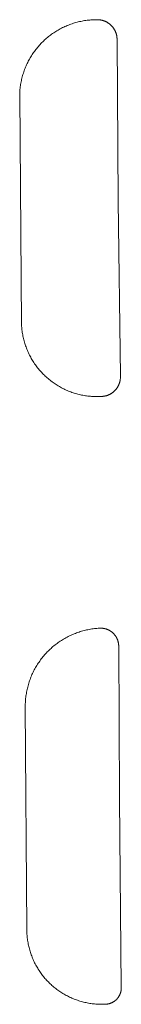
# Model space of a CAD drawing. Extents: x 211930 to 222589, y 569015 to 577578.
# Tile 83 of 95: x 222536.43 to 222539.09, y 575912.77 to 575938.53. Entities that reach past the tile are written whole.
import ezdxf

# ---------------------------------------------------------------- set-up
doc = ezdxf.new("R2010")
doc.units = 0
doc.layers.add('016 Alles planjaar 2023', color=72, linetype='Continuous', lineweight=20, true_color=0x1e90ff)

msp = doc.modelspace()

# ---------------------------------------------------------------- hatches: boundary and pattern name
at = {"layer": '016 Alles planjaar 2023', "true_color": 0x1e90ff}
h = msp.add_hatch(dxfattribs=at)
h.set_pattern_fill('DQ_CLEAR', color=72, style=0)
h.set_pattern_definition([])
h.paths.add_polyline_path([(222538.607, 575928.677), (222538.615, 575928.678), (222538.624, 575928.679), (222538.632, 575928.68), (222538.641, 575928.682), (222538.649, 575928.683), (222538.657, 575928.685), (222538.666, 575928.687), (222538.674, 575928.689), (222538.682, 575928.691), (222538.69, 575928.693), (222538.698, 575928.695), (222538.707, 575928.698), (222538.715, 575928.7), (222538.723, 575928.703), (222538.731, 575928.706), (222538.739, 575928.709), (222538.746, 575928.712), (222538.754, 575928.715), (222538.762, 575928.719), (222538.77, 575928.722), (222538.777, 575928.726), (222538.785, 575928.729), (222538.793, 575928.733), (222538.8, 575928.737), (222538.807, 575928.742), (222538.815, 575928.746), (222538.822, 575928.75), (222538.829, 575928.755), (222538.836, 575928.759), (222538.843, 575928.764), (222538.85, 575928.769), (222538.857, 575928.774), (222538.864, 575928.779), (222538.871, 575928.784), (222538.877, 575928.79), (222538.884, 575928.795), (222538.89, 575928.8), (222538.896, 575928.806), (222538.903, 575928.812), (222538.909, 575928.818), (222538.915, 575928.824), (222538.921, 575928.83), (222538.927, 575928.836), (222538.932, 575928.842), (222538.938, 575928.848), (222538.944, 575928.855), (222538.949, 575928.861), (222538.954, 575928.868), (222538.96, 575928.875), (222538.965, 575928.881), (222538.97, 575928.888), (222538.975, 575928.895), (222538.979, 575928.902), (222538.984, 575928.909), (222538.989, 575928.916), (222538.993, 575928.924), (222538.997, 575928.931), (222539.001, 575928.938), (222539.005, 575928.946), (222539.009, 575928.953), (222539.013, 575928.961), (222539.017, 575928.969), (222539.02, 575928.976), (222539.024, 575928.984), (222539.027, 575928.992), (222539.03, 575929), (222539.033, 575929.008), (222539.036, 575929.016), (222539.039, 575929.024), (222539.041, 575929.032), (222539.044, 575929.04), (222539.046, 575929.048), (222539.048, 575929.056), (222539.05, 575929.065), (222539.052, 575929.073), (222539.054, 575929.081), (222539.056, 575929.089), (222539.057, 575929.098), (222539.059, 575929.106), (222539.06, 575929.114), (222539.061, 575929.123), (222539.062, 575929.131), (222539.063, 575929.14), (222539.064, 575929.148), (222539.064, 575929.157), (222539.065, 575929.165), (222539.065, 575929.174), (222539.065, 575929.182), (222539.065, 575929.191), (222539.065, 575929.199), (222539.064, 575929.208), (222539.064, 575929.216), (222539.007, 575933.785), (222538.977, 575938.015), (222538.977, 575938.024), (222538.977, 575938.032), (222538.976, 575938.041), (222538.976, 575938.05), (222538.975, 575938.058), (222538.974, 575938.067), (222538.973, 575938.075), (222538.972, 575938.084), (222538.971, 575938.092), (222538.97, 575938.101), (222538.968, 575938.11), (222538.967, 575938.118), (222538.965, 575938.126), (222538.963, 575938.135), (222538.961, 575938.143), (222538.959, 575938.152), (222538.956, 575938.16), (222538.954, 575938.168), (222538.951, 575938.176), (222538.948, 575938.185), (222538.945, 575938.193), (222538.942, 575938.201), (222538.939, 575938.209), (222538.936, 575938.217), (222538.933, 575938.225), (222538.929, 575938.233), (222538.925, 575938.24), (222538.921, 575938.248), (222538.917, 575938.256), (222538.913, 575938.264), (222538.909, 575938.271), (222538.905, 575938.279), (222538.9, 575938.286), (222538.896, 575938.293), (222538.891, 575938.301), (222538.886, 575938.308), (222538.881, 575938.315), (222538.876, 575938.322), (222538.871, 575938.329), (222538.866, 575938.336), (222538.86, 575938.342), (222538.855, 575938.349), (222538.849, 575938.355), (222538.844, 575938.362), (222538.838, 575938.368), (222538.832, 575938.375), (222538.826, 575938.381), (222538.82, 575938.387), (222538.813, 575938.393), (222538.807, 575938.399), (222538.801, 575938.404), (222538.794, 575938.41), (222538.787, 575938.416), (222538.781, 575938.421), (222538.774, 575938.426), (222538.767, 575938.432), (222538.76, 575938.437), (222538.753, 575938.442), (222538.746, 575938.446), (222538.738, 575938.451), (222538.731, 575938.456), (222538.724, 575938.46), (222538.716, 575938.465), (222538.709, 575938.469), (222538.701, 575938.473), (222538.693, 575938.477), (222538.686, 575938.481), (222538.678, 575938.485), (222538.67, 575938.488), (222538.662, 575938.492), (222538.654, 575938.495), (222538.646, 575938.498), (222538.638, 575938.501), (222538.63, 575938.504), (222538.622, 575938.507), (222538.614, 575938.51), (222538.605, 575938.512), (222538.597, 575938.514), (222538.589, 575938.517), (222538.58, 575938.519), (222538.572, 575938.521), (222538.563, 575938.523), (222538.555, 575938.524), (222538.546, 575938.526), (222538.538, 575938.527), (222538.529, 575938.528), (222538.521, 575938.53), (222538.512, 575938.53), (222538.504, 575938.531), (222538.461, 575938.533), (222538.428, 575938.533), (222538.394, 575938.532), (222538.36, 575938.531), (222538.327, 575938.529), (222538.293, 575938.527), (222538.26, 575938.524), (222538.226, 575938.521), (222538.193, 575938.517), (222538.159, 575938.513), (222538.126, 575938.508), (222538.093, 575938.502), (222538.06, 575938.496), (222538.027, 575938.489), (222537.994, 575938.482), (222537.961, 575938.474), (222537.929, 575938.466), (222537.896, 575938.457), (222537.864, 575938.448), (222537.832, 575938.438), (222537.8, 575938.427), (222537.768, 575938.416), (222537.736, 575938.405), (222537.705, 575938.393), (222537.674, 575938.38), (222537.643, 575938.367), (222537.612, 575938.353), (222537.581, 575938.339), (222537.551, 575938.325), (222537.521, 575938.309), (222537.491, 575938.294), (222537.462, 575938.278), (222537.432, 575938.261), (222537.403, 575938.244), (222537.375, 575938.226), (222537.346, 575938.208), (222537.318, 575938.19), (222537.29, 575938.171), (222537.263, 575938.151), (222537.236, 575938.131), (222537.209, 575938.111), (222537.183, 575938.09), (222537.156, 575938.069), (222537.131, 575938.047), (222537.105, 575938.025), (222537.08, 575938.003), (222537.056, 575937.98), (222537.031, 575937.956), (222537.008, 575937.933), (222536.984, 575937.908), (222536.961, 575937.884), (222536.939, 575937.859), (222536.916, 575937.834), (222536.895, 575937.808), (222536.873, 575937.782), (222536.852, 575937.756), (222536.832, 575937.729), (222536.812, 575937.702), (222536.792, 575937.674), (222536.773, 575937.647), (222536.754, 575937.619), (222536.736, 575937.59), (222536.719, 575937.562), (222536.701, 575937.533), (222536.685, 575937.504), (222536.668, 575937.474), (222536.653, 575937.444), (222536.637, 575937.414), (222536.623, 575937.384), (222536.608, 575937.354), (222536.595, 575937.323), (222536.582, 575937.292), (222536.569, 575937.261), (222536.557, 575937.229), (222536.545, 575937.198), (222536.534, 575937.166), (222536.523, 575937.134), (222536.513, 575937.102), (222536.504, 575937.07), (222536.495, 575937.037), (222536.486, 575937.005), (222536.478, 575936.972), (222536.471, 575936.939), (222536.464, 575936.906), (222536.458, 575936.873), (222536.452, 575936.84), (222536.447, 575936.807), (222536.443, 575936.773), (222536.439, 575936.74), (222536.435, 575936.706), (222536.432, 575936.673), (222536.43, 575936.639), (222536.428, 575936.606), (222536.427, 575936.572), (222536.476, 575930.549), (222536.478, 575930.516), (222536.48, 575930.483), (222536.483, 575930.45), (222536.487, 575930.418), (222536.491, 575930.385), (222536.496, 575930.352), (222536.501, 575930.32), (222536.507, 575930.287), (222536.513, 575930.255), (222536.52, 575930.223), (222536.527, 575930.191), (222536.535, 575930.159), (222536.543, 575930.127), (222536.552, 575930.095), (222536.562, 575930.064), (222536.572, 575930.032), (222536.582, 575930.001), (222536.593, 575929.97), (222536.605, 575929.939), (222536.617, 575929.908), (222536.629, 575929.878), (222536.643, 575929.848), (222536.656, 575929.818), (222536.67, 575929.788), (222536.685, 575929.758), (222536.7, 575929.729), (222536.715, 575929.7), (222536.731, 575929.671), (222536.748, 575929.643), (222536.765, 575929.614), (222536.782, 575929.586), (222536.8, 575929.559), (222536.819, 575929.531), (222536.838, 575929.504), (222536.857, 575929.478), (222536.877, 575929.451), (222536.897, 575929.425), (222536.917, 575929.399), (222536.938, 575929.374), (222536.96, 575929.349), (222536.982, 575929.324), (222537.004, 575929.3), (222537.027, 575929.276), (222537.05, 575929.253), (222537.073, 575929.229), (222537.097, 575929.207), (222537.121, 575929.184), (222537.146, 575929.162), (222537.171, 575929.141), (222537.196, 575929.12), (222537.221, 575929.099), (222537.247, 575929.079), (222537.274, 575929.059), (222537.3, 575929.039), (222537.327, 575929.021), (222537.355, 575929.002), (222537.382, 575928.984), (222537.41, 575928.966), (222537.438, 575928.949), (222537.467, 575928.933), (222537.495, 575928.917), (222537.524, 575928.901), (222537.554, 575928.886), (222537.583, 575928.871), (222537.613, 575928.857), (222537.643, 575928.843), (222537.673, 575928.83), (222537.703, 575928.817), (222537.734, 575928.805), (222537.765, 575928.793), (222537.796, 575928.782), (222537.827, 575928.771), (222537.858, 575928.761), (222537.89, 575928.752), (222537.922, 575928.743), (222537.953, 575928.734), (222537.985, 575928.726), (222538.018, 575928.719), (222538.05, 575928.712), (222538.082, 575928.705), (222538.115, 575928.699), (222538.147, 575928.694), (222538.18, 575928.689), (222538.212, 575928.685), (222538.245, 575928.681), (222538.278, 575928.678), (222538.311, 575928.676), (222538.344, 575928.674), (222538.377, 575928.672), (222538.409, 575928.671), (222538.442, 575928.671), (222538.475, 575928.671), (222538.508, 575928.672), (222538.541, 575928.673), (222538.574, 575928.675), (222538.607, 575928.677)])
h = msp.add_hatch(dxfattribs=at)
h.set_pattern_fill('DQ_CLEAR', color=72, style=0)
h.set_pattern_definition([])
h.paths.add_polyline_path([(222538.553, 575922.612), (222538.519, 575922.611), (222538.485, 575922.609), (222538.45, 575922.606), (222538.416, 575922.603), (222538.382, 575922.599), (222538.348, 575922.595), (222538.315, 575922.59), (222538.281, 575922.584), (222538.247, 575922.578), (222538.213, 575922.572), (222538.18, 575922.565), (222538.147, 575922.557), (222538.113, 575922.549), (222538.08, 575922.54), (222538.047, 575922.531), (222538.015, 575922.521), (222537.982, 575922.51), (222537.95, 575922.499), (222537.917, 575922.488), (222537.885, 575922.476), (222537.853, 575922.463), (222537.822, 575922.45), (222537.79, 575922.437), (222537.759, 575922.422), (222537.728, 575922.408), (222537.698, 575922.392), (222537.667, 575922.377), (222537.637, 575922.361), (222537.607, 575922.344), (222537.578, 575922.327), (222537.548, 575922.309), (222537.519, 575922.291), (222537.491, 575922.272), (222537.462, 575922.253), (222537.434, 575922.233), (222537.406, 575922.213), (222537.379, 575922.193), (222537.352, 575922.172), (222537.325, 575922.15), (222537.299, 575922.128), (222537.273, 575922.106), (222537.248, 575922.083), (222537.222, 575922.06), (222537.198, 575922.037), (222537.173, 575922.013), (222537.149, 575921.988), (222537.126, 575921.963), (222537.102, 575921.938), (222537.08, 575921.913), (222537.057, 575921.887), (222537.035, 575921.86), (222537.014, 575921.834), (222536.993, 575921.806), (222536.973, 575921.779), (222536.952, 575921.751), (222536.933, 575921.723), (222536.914, 575921.695), (222536.895, 575921.666), (222536.877, 575921.637), (222536.859, 575921.608), (222536.842, 575921.578), (222536.825, 575921.548), (222536.809, 575921.518), (222536.793, 575921.488), (222536.778, 575921.457), (222536.764, 575921.426), (222536.749, 575921.395), (222536.736, 575921.364), (222536.723, 575921.332), (222536.71, 575921.3), (222536.698, 575921.268), (222536.687, 575921.236), (222536.676, 575921.204), (222536.665, 575921.171), (222536.655, 575921.138), (222536.646, 575921.105), (222536.637, 575921.072), (222536.629, 575921.039), (222536.621, 575921.006), (222536.614, 575920.972), (222536.608, 575920.938), (222536.602, 575920.905), (222536.596, 575920.871), (222536.591, 575920.837), (222536.587, 575920.803), (222536.583, 575920.769), (222536.58, 575920.735), (222536.578, 575920.701), (222536.576, 575920.667), (222536.574, 575920.632), (222536.573, 575920.598), (222536.573, 575920.564), (222536.613, 575914.736), (222536.613, 575914.703), (222536.614, 575914.671), (222536.615, 575914.638), (222536.617, 575914.606), (222536.619, 575914.573), (222536.622, 575914.541), (222536.626, 575914.508), (222536.63, 575914.476), (222536.634, 575914.444), (222536.639, 575914.411), (222536.645, 575914.379), (222536.651, 575914.347), (222536.658, 575914.315), (222536.665, 575914.284), (222536.672, 575914.252), (222536.681, 575914.22), (222536.689, 575914.189), (222536.699, 575914.158), (222536.708, 575914.127), (222536.719, 575914.096), (222536.73, 575914.065), (222536.741, 575914.034), (222536.753, 575914.004), (222536.765, 575913.974), (222536.778, 575913.944), (222536.791, 575913.914), (222536.805, 575913.885), (222536.819, 575913.855), (222536.834, 575913.826), (222536.849, 575913.798), (222536.865, 575913.769), (222536.881, 575913.741), (222536.898, 575913.713), (222536.915, 575913.685), (222536.933, 575913.658), (222536.951, 575913.63), (222536.969, 575913.604), (222536.988, 575913.577), (222537.008, 575913.551), (222537.027, 575913.525), (222537.048, 575913.5), (222537.068, 575913.474), (222537.09, 575913.449), (222537.111, 575913.425), (222537.133, 575913.401), (222537.155, 575913.377), (222537.178, 575913.354), (222537.201, 575913.331), (222537.224, 575913.308), (222537.248, 575913.286), (222537.272, 575913.264), (222537.297, 575913.243), (222537.322, 575913.222), (222537.347, 575913.201), (222537.373, 575913.181), (222537.399, 575913.161), (222537.425, 575913.142), (222537.452, 575913.123), (222537.478, 575913.104), (222537.506, 575913.086), (222537.533, 575913.069), (222537.561, 575913.052), (222537.589, 575913.035), (222537.617, 575913.019), (222537.646, 575913.003), (222537.675, 575912.988), (222537.704, 575912.973), (222537.733, 575912.959), (222537.763, 575912.945), (222537.792, 575912.932), (222537.822, 575912.919), (222537.853, 575912.907), (222537.883, 575912.895), (222537.914, 575912.884), (222537.944, 575912.874), (222537.975, 575912.863), (222538.006, 575912.854), (222538.038, 575912.844), (222538.069, 575912.836), (222538.101, 575912.828), (222538.132, 575912.82), (222538.164, 575912.813), (222538.196, 575912.806), (222538.228, 575912.8), (222538.26, 575912.795), (222538.292, 575912.79), (222538.325, 575912.786), (222538.357, 575912.782), (222538.39, 575912.778), (222538.422, 575912.775), (222538.455, 575912.773), (222538.487, 575912.771), (222538.52, 575912.77), (222538.552, 575912.77), (222538.585, 575912.77), (222538.617, 575912.77), (222538.657, 575912.771), (222538.664, 575912.771), (222538.672, 575912.771), (222538.679, 575912.772), (222538.686, 575912.772), (222538.693, 575912.773), (222538.7, 575912.773), (222538.707, 575912.774), (222538.714, 575912.775), (222538.722, 575912.776), (222538.729, 575912.777), (222538.736, 575912.778), (222538.743, 575912.78), (222538.75, 575912.781), (222538.757, 575912.783), (222538.764, 575912.785), (222538.771, 575912.786), (222538.778, 575912.788), (222538.784, 575912.79), (222538.791, 575912.793), (222538.798, 575912.795), (222538.805, 575912.797), (222538.812, 575912.8), (222538.818, 575912.803), (222538.825, 575912.805), (222538.832, 575912.808), (222538.838, 575912.811), (222538.845, 575912.814), (222538.851, 575912.817), (222538.857, 575912.821), (222538.864, 575912.824), (222538.87, 575912.828), (222538.876, 575912.831), (222538.882, 575912.835), (222538.888, 575912.839), (222538.894, 575912.843), (222538.9, 575912.847), (222538.906, 575912.851), (222538.912, 575912.855), (222538.918, 575912.859), (222538.924, 575912.864), (222538.929, 575912.868), (222538.935, 575912.873), (222538.94, 575912.877), (222538.945, 575912.882), (222538.951, 575912.887), (222538.956, 575912.892), (222538.961, 575912.897), (222538.966, 575912.902), (222538.971, 575912.907), (222538.976, 575912.913), (222538.981, 575912.918), (222538.985, 575912.923), (222538.99, 575912.929), (222538.995, 575912.934), (222538.999, 575912.94), (222539.003, 575912.946), (222539.008, 575912.952), (222539.012, 575912.958), (222539.016, 575912.963), (222539.02, 575912.97), (222539.024, 575912.976), (222539.027, 575912.982), (222539.031, 575912.988), (222539.034, 575912.994), (222539.038, 575913), (222539.041, 575913.007), (222539.044, 575913.013), (222539.047, 575913.02), (222539.05, 575913.026), (222539.053, 575913.033), (222539.056, 575913.039), (222539.059, 575913.046), (222539.061, 575913.053), (222539.064, 575913.06), (222539.066, 575913.066), (222539.068, 575913.073), (222539.07, 575913.08), (222539.072, 575913.087), (222539.074, 575913.094), (222539.076, 575913.101), (222539.078, 575913.108), (222539.079, 575913.115), (222539.081, 575913.122), (222539.082, 575913.129), (222539.083, 575913.136), (222539.084, 575913.143), (222539.085, 575913.15), (222539.086, 575913.157), (222539.087, 575913.165), (222539.087, 575913.172), (222539.088, 575913.179), (222539.088, 575913.186), (222539.088, 575913.193), (222539.088, 575913.2), (222539.088, 575913.208), (222539.088, 575913.215), (222539.088, 575913.222), (222539.043, 575918.148), (222539.019, 575922.157), (222539.019, 575922.165), (222539.018, 575922.173), (222539.018, 575922.18), (222539.017, 575922.188), (222539.016, 575922.196), (222539.015, 575922.204), (222539.014, 575922.211), (222539.013, 575922.219), (222539.011, 575922.227), (222539.01, 575922.235), (222539.008, 575922.242), (222539.006, 575922.25), (222539.005, 575922.257), (222539.003, 575922.265), (222539, 575922.272), (222538.998, 575922.28), (222538.996, 575922.287), (222538.993, 575922.295), (222538.991, 575922.302), (222538.988, 575922.309), (222538.985, 575922.317), (222538.982, 575922.324), (222538.979, 575922.331), (222538.976, 575922.338), (222538.972, 575922.345), (222538.969, 575922.352), (222538.965, 575922.359), (222538.962, 575922.366), (222538.958, 575922.373), (222538.954, 575922.38), (222538.95, 575922.386), (222538.946, 575922.393), (222538.942, 575922.4), (222538.937, 575922.406), (222538.933, 575922.413), (222538.928, 575922.419), (222538.924, 575922.425), (222538.919, 575922.431), (222538.914, 575922.437), (222538.909, 575922.444), (222538.904, 575922.449), (222538.899, 575922.455), (222538.894, 575922.461), (222538.888, 575922.467), (222538.883, 575922.472), (222538.877, 575922.478), (222538.872, 575922.483), (222538.866, 575922.489), (222538.86, 575922.494), (222538.854, 575922.499), (222538.848, 575922.504), (222538.842, 575922.509), (222538.836, 575922.514), (222538.83, 575922.518), (222538.823, 575922.523), (222538.817, 575922.528), (222538.811, 575922.532), (222538.804, 575922.536), (222538.797, 575922.54), (222538.791, 575922.545), (222538.784, 575922.549), (222538.777, 575922.552), (222538.77, 575922.556), (222538.763, 575922.56), (222538.756, 575922.563), (222538.749, 575922.567), (222538.742, 575922.57), (222538.735, 575922.573), (222538.728, 575922.576), (222538.721, 575922.579), (222538.713, 575922.582), (222538.706, 575922.585), (222538.699, 575922.587), (222538.691, 575922.59), (222538.684, 575922.592), (222538.676, 575922.594), (222538.669, 575922.596), (222538.661, 575922.598), (222538.654, 575922.6), (222538.646, 575922.602), (222538.638, 575922.603), (222538.631, 575922.605), (222538.623, 575922.606), (222538.615, 575922.607), (222538.608, 575922.608), (222538.6, 575922.609), (222538.592, 575922.61), (222538.584, 575922.611), (222538.576, 575922.611), (222538.569, 575922.612), (222538.561, 575922.612), (222538.553, 575922.612)])

# ---------------------------------------------------------------- linework, layer by layer
at = {"layer": '016 Alles planjaar 2023', "color": 14, "true_color": 0x004000}
for points in [[(222538.607, 575928.677), (222538.615, 575928.678), (222538.624, 575928.679), (222538.632, 575928.68), (222538.641, 575928.682), (222538.649, 575928.683), (222538.657, 575928.685), (222538.666, 575928.687), (222538.674, 575928.689), (222538.682, 575928.691), (222538.69, 575928.693), (222538.698, 575928.695), (222538.707, 575928.698), (222538.715, 575928.7), (222538.723, 575928.703), (222538.731, 575928.706), (222538.739, 575928.709), (222538.746, 575928.712), (222538.754, 575928.715), (222538.762, 575928.719), (222538.77, 575928.722), (222538.777, 575928.726), (222538.785, 575928.729), (222538.793, 575928.733), (222538.8, 575928.737), (222538.807, 575928.742), (222538.815, 575928.746), (222538.822, 575928.75), (222538.829, 575928.755), (222538.836, 575928.759), (222538.843, 575928.764), (222538.85, 575928.769), (222538.857, 575928.774), (222538.864, 575928.779), (222538.871, 575928.784), (222538.877, 575928.79), (222538.884, 575928.795), (222538.89, 575928.8), (222538.896, 575928.806), (222538.903, 575928.812), (222538.909, 575928.818), (222538.915, 575928.824), (222538.921, 575928.83), (222538.927, 575928.836), (222538.932, 575928.842), (222538.938, 575928.848), (222538.944, 575928.855), (222538.949, 575928.861), (222538.954, 575928.868), (222538.96, 575928.875), (222538.965, 575928.881), (222538.97, 575928.888), (222538.975, 575928.895), (222538.979, 575928.902), (222538.984, 575928.909), (222538.989, 575928.916), (222538.993, 575928.924), (222538.997, 575928.931), (222539.001, 575928.938), (222539.005, 575928.946), (222539.009, 575928.953), (222539.013, 575928.961), (222539.017, 575928.969), (222539.02, 575928.976), (222539.024, 575928.984), (222539.027, 575928.992), (222539.03, 575929), (222539.033, 575929.008), (222539.036, 575929.016), (222539.039, 575929.024), (222539.041, 575929.032), (222539.044, 575929.04), (222539.046, 575929.048), (222539.048, 575929.056), (222539.05, 575929.065), (222539.052, 575929.073), (222539.054, 575929.081), (222539.056, 575929.089), (222539.057, 575929.098), (222539.059, 575929.106), (222539.06, 575929.114), (222539.061, 575929.123), (222539.062, 575929.131), (222539.063, 575929.14), (222539.064, 575929.148), (222539.064, 575929.157), (222539.065, 575929.165), (222539.065, 575929.174), (222539.065, 575929.182), (222539.065, 575929.191), (222539.065, 575929.199), (222539.064, 575929.208), (222539.064, 575929.216), (222539.007, 575933.785), (222538.977, 575938.015), (222538.977, 575938.024), (222538.977, 575938.032), (222538.976, 575938.041), (222538.976, 575938.05), (222538.975, 575938.058), (222538.974, 575938.067), (222538.973, 575938.075), (222538.972, 575938.084), (222538.971, 575938.092), (222538.97, 575938.101), (222538.968, 575938.11), (222538.967, 575938.118), (222538.965, 575938.126), (222538.963, 575938.135), (222538.961, 575938.143), (222538.959, 575938.152), (222538.956, 575938.16), (222538.954, 575938.168), (222538.951, 575938.176), (222538.948, 575938.185), (222538.945, 575938.193), (222538.942, 575938.201), (222538.939, 575938.209), (222538.936, 575938.217), (222538.933, 575938.225), (222538.929, 575938.233), (222538.925, 575938.24), (222538.921, 575938.248), (222538.917, 575938.256), (222538.913, 575938.264), (222538.909, 575938.271), (222538.905, 575938.279), (222538.9, 575938.286), (222538.896, 575938.293), (222538.891, 575938.301), (222538.886, 575938.308), (222538.881, 575938.315), (222538.876, 575938.322), (222538.871, 575938.329), (222538.866, 575938.336), (222538.86, 575938.342), (222538.855, 575938.349), (222538.849, 575938.355), (222538.844, 575938.362), (222538.838, 575938.368), (222538.832, 575938.375), (222538.826, 575938.381), (222538.82, 575938.387), (222538.813, 575938.393), (222538.807, 575938.399), (222538.801, 575938.404), (222538.794, 575938.41), (222538.787, 575938.416), (222538.781, 575938.421), (222538.774, 575938.426), (222538.767, 575938.432), (222538.76, 575938.437), (222538.753, 575938.442), (222538.746, 575938.446), (222538.738, 575938.451), (222538.731, 575938.456), (222538.724, 575938.46), (222538.716, 575938.465), (222538.709, 575938.469), (222538.701, 575938.473), (222538.693, 575938.477), (222538.686, 575938.481), (222538.678, 575938.485), (222538.67, 575938.488), (222538.662, 575938.492), (222538.654, 575938.495), (222538.646, 575938.498), (222538.638, 575938.501), (222538.63, 575938.504), (222538.622, 575938.507), (222538.614, 575938.51), (222538.605, 575938.512), (222538.597, 575938.514), (222538.589, 575938.517), (222538.58, 575938.519), (222538.572, 575938.521), (222538.563, 575938.523), (222538.555, 575938.524), (222538.546, 575938.526), (222538.538, 575938.527), (222538.529, 575938.528), (222538.521, 575938.53), (222538.512, 575938.53), (222538.504, 575938.531), (222538.461, 575938.533), (222538.428, 575938.533), (222538.394, 575938.532), (222538.36, 575938.531), (222538.327, 575938.529), (222538.293, 575938.527), (222538.26, 575938.524), (222538.226, 575938.521), (222538.193, 575938.517), (222538.159, 575938.513), (222538.126, 575938.508), (222538.093, 575938.502), (222538.06, 575938.496), (222538.027, 575938.489), (222537.994, 575938.482), (222537.961, 575938.474), (222537.929, 575938.466), (222537.896, 575938.457), (222537.864, 575938.448), (222537.832, 575938.438), (222537.8, 575938.427), (222537.768, 575938.416), (222537.736, 575938.405), (222537.705, 575938.393), (222537.674, 575938.38), (222537.643, 575938.367), (222537.612, 575938.353), (222537.581, 575938.339), (222537.551, 575938.325), (222537.521, 575938.309), (222537.491, 575938.294), (222537.462, 575938.278), (222537.432, 575938.261), (222537.403, 575938.244), (222537.375, 575938.226), (222537.346, 575938.208), (222537.318, 575938.19), (222537.29, 575938.171), (222537.263, 575938.151), (222537.236, 575938.131), (222537.209, 575938.111), (222537.183, 575938.09), (222537.156, 575938.069), (222537.131, 575938.047), (222537.105, 575938.025), (222537.08, 575938.003), (222537.056, 575937.98), (222537.031, 575937.956), (222537.008, 575937.933), (222536.984, 575937.908), (222536.961, 575937.884), (222536.939, 575937.859), (222536.916, 575937.834), (222536.895, 575937.808), (222536.873, 575937.782), (222536.852, 575937.756), (222536.832, 575937.729), (222536.812, 575937.702), (222536.792, 575937.674), (222536.773, 575937.647), (222536.754, 575937.619), (222536.736, 575937.59), (222536.719, 575937.562), (222536.701, 575937.533), (222536.685, 575937.504), (222536.668, 575937.474), (222536.653, 575937.444), (222536.637, 575937.414), (222536.623, 575937.384), (222536.608, 575937.354), (222536.595, 575937.323), (222536.582, 575937.292), (222536.569, 575937.261), (222536.557, 575937.229), (222536.545, 575937.198), (222536.534, 575937.166), (222536.523, 575937.134), (222536.513, 575937.102), (222536.504, 575937.07), (222536.495, 575937.037), (222536.486, 575937.005), (222536.478, 575936.972), (222536.471, 575936.939), (222536.464, 575936.906), (222536.458, 575936.873), (222536.452, 575936.84), (222536.447, 575936.807), (222536.443, 575936.773), (222536.439, 575936.74), (222536.435, 575936.706), (222536.432, 575936.673), (222536.43, 575936.639), (222536.428, 575936.606), (222536.427, 575936.572), (222536.476, 575930.549), (222536.478, 575930.516), (222536.48, 575930.483), (222536.483, 575930.45), (222536.487, 575930.418), (222536.491, 575930.385), (222536.496, 575930.352), (222536.501, 575930.32), (222536.507, 575930.287), (222536.513, 575930.255), (222536.52, 575930.223), (222536.527, 575930.191), (222536.535, 575930.159), (222536.543, 575930.127), (222536.552, 575930.095), (222536.562, 575930.064), (222536.572, 575930.032), (222536.582, 575930.001), (222536.593, 575929.97), (222536.605, 575929.939), (222536.617, 575929.908), (222536.629, 575929.878), (222536.643, 575929.848), (222536.656, 575929.818), (222536.67, 575929.788), (222536.685, 575929.758), (222536.7, 575929.729), (222536.715, 575929.7), (222536.731, 575929.671), (222536.748, 575929.643), (222536.765, 575929.614), (222536.782, 575929.586), (222536.8, 575929.559), (222536.819, 575929.531), (222536.838, 575929.504), (222536.857, 575929.478), (222536.877, 575929.451), (222536.897, 575929.425), (222536.917, 575929.399), (222536.938, 575929.374), (222536.96, 575929.349), (222536.982, 575929.324), (222537.004, 575929.3), (222537.027, 575929.276), (222537.05, 575929.253), (222537.073, 575929.229), (222537.097, 575929.207), (222537.121, 575929.184), (222537.146, 575929.162), (222537.171, 575929.141), (222537.196, 575929.12), (222537.221, 575929.099), (222537.247, 575929.079), (222537.274, 575929.059), (222537.3, 575929.039), (222537.327, 575929.021), (222537.355, 575929.002), (222537.382, 575928.984), (222537.41, 575928.966), (222537.438, 575928.949), (222537.467, 575928.933), (222537.495, 575928.917), (222537.524, 575928.901), (222537.554, 575928.886), (222537.583, 575928.871), (222537.613, 575928.857), (222537.643, 575928.843), (222537.673, 575928.83), (222537.703, 575928.817), (222537.734, 575928.805), (222537.765, 575928.793), (222537.796, 575928.782), (222537.827, 575928.771), (222537.858, 575928.761), (222537.89, 575928.752), (222537.922, 575928.743), (222537.953, 575928.734), (222537.985, 575928.726), (222538.018, 575928.719), (222538.05, 575928.712), (222538.082, 575928.705), (222538.115, 575928.699), (222538.147, 575928.694), (222538.18, 575928.689), (222538.212, 575928.685), (222538.245, 575928.681), (222538.278, 575928.678), (222538.311, 575928.676), (222538.344, 575928.674), (222538.377, 575928.672), (222538.409, 575928.671), (222538.442, 575928.671), (222538.475, 575928.671), (222538.508, 575928.672), (222538.541, 575928.673), (222538.574, 575928.675), (222538.607, 575928.677)], [(222538.553, 575922.612), (222538.519, 575922.611), (222538.485, 575922.609), (222538.45, 575922.606), (222538.416, 575922.603), (222538.382, 575922.599), (222538.348, 575922.595), (222538.315, 575922.59), (222538.281, 575922.584), (222538.247, 575922.578), (222538.213, 575922.572), (222538.18, 575922.565), (222538.147, 575922.557), (222538.113, 575922.549), (222538.08, 575922.54), (222538.047, 575922.531), (222538.015, 575922.521), (222537.982, 575922.51), (222537.95, 575922.499), (222537.917, 575922.488), (222537.885, 575922.476), (222537.853, 575922.463), (222537.822, 575922.45), (222537.79, 575922.437), (222537.759, 575922.422), (222537.728, 575922.408), (222537.698, 575922.392), (222537.667, 575922.377), (222537.637, 575922.361), (222537.607, 575922.344), (222537.578, 575922.327), (222537.548, 575922.309), (222537.519, 575922.291), (222537.491, 575922.272), (222537.462, 575922.253), (222537.434, 575922.233), (222537.406, 575922.213), (222537.379, 575922.193), (222537.352, 575922.172), (222537.325, 575922.15), (222537.299, 575922.128), (222537.273, 575922.106), (222537.248, 575922.083), (222537.222, 575922.06), (222537.198, 575922.037), (222537.173, 575922.013), (222537.149, 575921.988), (222537.126, 575921.963), (222537.102, 575921.938), (222537.08, 575921.913), (222537.057, 575921.887), (222537.035, 575921.86), (222537.014, 575921.834), (222536.993, 575921.806), (222536.973, 575921.779), (222536.952, 575921.751), (222536.933, 575921.723), (222536.914, 575921.695), (222536.895, 575921.666), (222536.877, 575921.637), (222536.859, 575921.608), (222536.842, 575921.578), (222536.825, 575921.548), (222536.809, 575921.518), (222536.793, 575921.488), (222536.778, 575921.457), (222536.764, 575921.426), (222536.749, 575921.395), (222536.736, 575921.364), (222536.723, 575921.332), (222536.71, 575921.3), (222536.698, 575921.268), (222536.687, 575921.236), (222536.676, 575921.204), (222536.665, 575921.171), (222536.655, 575921.138), (222536.646, 575921.105), (222536.637, 575921.072), (222536.629, 575921.039), (222536.621, 575921.006), (222536.614, 575920.972), (222536.608, 575920.938), (222536.602, 575920.905), (222536.596, 575920.871), (222536.591, 575920.837), (222536.587, 575920.803), (222536.583, 575920.769), (222536.58, 575920.735), (222536.578, 575920.701), (222536.576, 575920.667), (222536.574, 575920.632), (222536.573, 575920.598), (222536.573, 575920.564), (222536.613, 575914.736), (222536.613, 575914.703), (222536.614, 575914.671), (222536.615, 575914.638), (222536.617, 575914.606), (222536.619, 575914.573), (222536.622, 575914.541), (222536.626, 575914.508), (222536.63, 575914.476), (222536.634, 575914.444), (222536.639, 575914.411), (222536.645, 575914.379), (222536.651, 575914.347), (222536.658, 575914.315), (222536.665, 575914.284), (222536.672, 575914.252), (222536.681, 575914.22), (222536.689, 575914.189), (222536.699, 575914.158), (222536.708, 575914.127), (222536.719, 575914.096), (222536.73, 575914.065), (222536.741, 575914.034), (222536.753, 575914.004), (222536.765, 575913.974), (222536.778, 575913.944), (222536.791, 575913.914), (222536.805, 575913.885), (222536.819, 575913.855), (222536.834, 575913.826), (222536.849, 575913.798), (222536.865, 575913.769), (222536.881, 575913.741), (222536.898, 575913.713), (222536.915, 575913.685), (222536.933, 575913.658), (222536.951, 575913.63), (222536.969, 575913.604), (222536.988, 575913.577), (222537.008, 575913.551), (222537.027, 575913.525), (222537.048, 575913.5), (222537.068, 575913.474), (222537.09, 575913.449), (222537.111, 575913.425), (222537.133, 575913.401), (222537.155, 575913.377), (222537.178, 575913.354), (222537.201, 575913.331), (222537.224, 575913.308), (222537.248, 575913.286), (222537.272, 575913.264), (222537.297, 575913.243), (222537.322, 575913.222), (222537.347, 575913.201), (222537.373, 575913.181), (222537.399, 575913.161), (222537.425, 575913.142), (222537.452, 575913.123), (222537.478, 575913.104), (222537.506, 575913.086), (222537.533, 575913.069), (222537.561, 575913.052), (222537.589, 575913.035), (222537.617, 575913.019), (222537.646, 575913.003), (222537.675, 575912.988), (222537.704, 575912.973), (222537.733, 575912.959), (222537.763, 575912.945), (222537.792, 575912.932), (222537.822, 575912.919), (222537.853, 575912.907), (222537.883, 575912.895), (222537.914, 575912.884), (222537.944, 575912.874), (222537.975, 575912.863), (222538.006, 575912.854), (222538.038, 575912.844), (222538.069, 575912.836), (222538.101, 575912.828), (222538.132, 575912.82), (222538.164, 575912.813), (222538.196, 575912.806), (222538.228, 575912.8), (222538.26, 575912.795), (222538.292, 575912.79), (222538.325, 575912.786), (222538.357, 575912.782), (222538.39, 575912.778), (222538.422, 575912.775), (222538.455, 575912.773), (222538.487, 575912.771), (222538.52, 575912.77), (222538.552, 575912.77), (222538.585, 575912.77), (222538.617, 575912.77), (222538.657, 575912.771), (222538.664, 575912.771), (222538.672, 575912.771), (222538.679, 575912.772), (222538.686, 575912.772), (222538.693, 575912.773), (222538.7, 575912.773), (222538.707, 575912.774), (222538.714, 575912.775), (222538.722, 575912.776), (222538.729, 575912.777), (222538.736, 575912.778), (222538.743, 575912.78), (222538.75, 575912.781), (222538.757, 575912.783), (222538.764, 575912.785), (222538.771, 575912.786), (222538.778, 575912.788), (222538.784, 575912.79), (222538.791, 575912.793), (222538.798, 575912.795), (222538.805, 575912.797), (222538.812, 575912.8), (222538.818, 575912.803), (222538.825, 575912.805), (222538.832, 575912.808), (222538.838, 575912.811), (222538.845, 575912.814), (222538.851, 575912.817), (222538.857, 575912.821), (222538.864, 575912.824), (222538.87, 575912.828), (222538.876, 575912.831), (222538.882, 575912.835), (222538.888, 575912.839), (222538.894, 575912.843), (222538.9, 575912.847), (222538.906, 575912.851), (222538.912, 575912.855), (222538.918, 575912.859), (222538.924, 575912.864), (222538.929, 575912.868), (222538.935, 575912.873), (222538.94, 575912.877), (222538.945, 575912.882), (222538.951, 575912.887), (222538.956, 575912.892), (222538.961, 575912.897), (222538.966, 575912.902), (222538.971, 575912.907), (222538.976, 575912.913), (222538.981, 575912.918), (222538.985, 575912.923), (222538.99, 575912.929), (222538.995, 575912.934), (222538.999, 575912.94), (222539.003, 575912.946), (222539.008, 575912.952), (222539.012, 575912.958), (222539.016, 575912.963), (222539.02, 575912.97), (222539.024, 575912.976), (222539.027, 575912.982), (222539.031, 575912.988), (222539.034, 575912.994), (222539.038, 575913), (222539.041, 575913.007), (222539.044, 575913.013), (222539.047, 575913.02), (222539.05, 575913.026), (222539.053, 575913.033), (222539.056, 575913.039), (222539.059, 575913.046), (222539.061, 575913.053), (222539.064, 575913.06), (222539.066, 575913.066), (222539.068, 575913.073), (222539.07, 575913.08), (222539.072, 575913.087), (222539.074, 575913.094), (222539.076, 575913.101), (222539.078, 575913.108), (222539.079, 575913.115), (222539.081, 575913.122), (222539.082, 575913.129), (222539.083, 575913.136), (222539.084, 575913.143), (222539.085, 575913.15), (222539.086, 575913.157), (222539.087, 575913.165), (222539.087, 575913.172), (222539.088, 575913.179), (222539.088, 575913.186), (222539.088, 575913.193), (222539.088, 575913.2), (222539.088, 575913.208), (222539.088, 575913.215), (222539.088, 575913.222), (222539.043, 575918.148), (222539.019, 575922.157), (222539.019, 575922.165), (222539.018, 575922.173), (222539.018, 575922.18), (222539.017, 575922.188), (222539.016, 575922.196), (222539.015, 575922.204), (222539.014, 575922.211), (222539.013, 575922.219), (222539.011, 575922.227), (222539.01, 575922.235), (222539.008, 575922.242), (222539.006, 575922.25), (222539.005, 575922.257), (222539.003, 575922.265), (222539, 575922.272), (222538.998, 575922.28), (222538.996, 575922.287), (222538.993, 575922.295), (222538.991, 575922.302), (222538.988, 575922.309), (222538.985, 575922.317), (222538.982, 575922.324), (222538.979, 575922.331), (222538.976, 575922.338), (222538.972, 575922.345), (222538.969, 575922.352), (222538.965, 575922.359), (222538.962, 575922.366), (222538.958, 575922.373), (222538.954, 575922.38), (222538.95, 575922.386), (222538.946, 575922.393), (222538.942, 575922.4), (222538.937, 575922.406), (222538.933, 575922.413), (222538.928, 575922.419), (222538.924, 575922.425), (222538.919, 575922.431), (222538.914, 575922.437), (222538.909, 575922.444), (222538.904, 575922.449), (222538.899, 575922.455), (222538.894, 575922.461), (222538.888, 575922.467), (222538.883, 575922.472), (222538.877, 575922.478), (222538.872, 575922.483), (222538.866, 575922.489), (222538.86, 575922.494), (222538.854, 575922.499), (222538.848, 575922.504), (222538.842, 575922.509), (222538.836, 575922.514), (222538.83, 575922.518), (222538.823, 575922.523), (222538.817, 575922.528), (222538.811, 575922.532), (222538.804, 575922.536), (222538.797, 575922.54), (222538.791, 575922.545), (222538.784, 575922.549), (222538.777, 575922.552), (222538.77, 575922.556), (222538.763, 575922.56), (222538.756, 575922.563), (222538.749, 575922.567), (222538.742, 575922.57), (222538.735, 575922.573), (222538.728, 575922.576), (222538.721, 575922.579), (222538.713, 575922.582), (222538.706, 575922.585), (222538.699, 575922.587), (222538.691, 575922.59), (222538.684, 575922.592), (222538.676, 575922.594), (222538.669, 575922.596), (222538.661, 575922.598), (222538.654, 575922.6), (222538.646, 575922.602), (222538.638, 575922.603), (222538.631, 575922.605), (222538.623, 575922.606), (222538.615, 575922.607), (222538.608, 575922.608), (222538.6, 575922.609), (222538.592, 575922.61), (222538.584, 575922.611), (222538.576, 575922.611), (222538.569, 575922.612), (222538.561, 575922.612), (222538.553, 575922.612)]]:
    msp.add_lwpolyline(points, close=True, dxfattribs=at)

doc.saveas('drawing.dxf')
